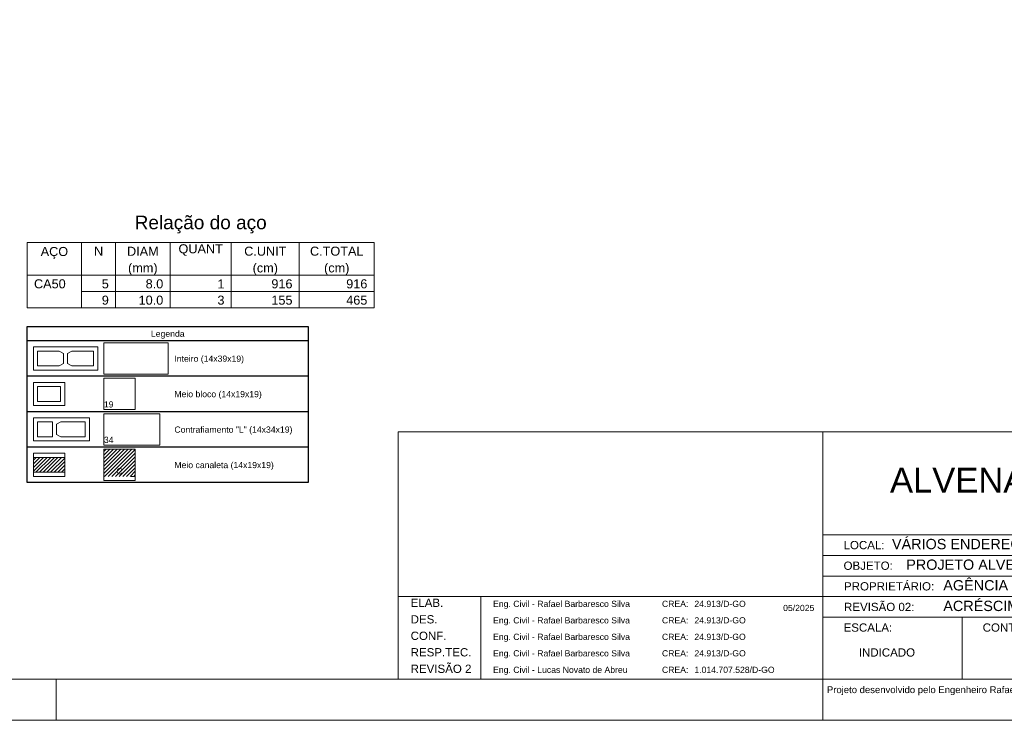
# Model space of a CAD drawing. Header units: millimetres. Extents: x 337 to 624, y -381 to -65.
# Tile 117 of 139: x 488 to 512, y -189 to -172. Entities that reach past the tile are written whole.
import ezdxf

# ---------------------------------------------------------------- set-up
doc = ezdxf.new("R2010")
doc.units = ezdxf.units.MM
doc.header["$MEASUREMENT"] = 0
doc.linetypes.add('DOT', pattern=[6.35, 0, -6.35])
doc.layers.get('0').update_dxf_attribs({"lineweight": 5})
for name, color, linetype, lineweight in [('DI-Tabelas', 7, 'Continuous', 25), ('PA-Graute', 8, 'Continuous', 0), ('PE-Contrafiamento L', 1, 'Continuous', 13), ('PE-Inteiro', 7, 'Continuous', 5), ('PE-Meio', 1, 'Continuous', 5), ('PE-Meio canaleta', 5, 'Continuous', 5), ('PRANCHA 01', 7, 'Continuous', 20), ('Relação do aço', 7, 'Continuous', 0)]:
    doc.layers.add(name, color=color, linetype=linetype, lineweight=lineweight)
doc.layers.add('PDF_Text', color=7, linetype='Continuous')
doc.styles.add('Arial', font='arial.ttf')
doc.styles.add('PDF Arial', font='arial.ttf')
pattern_1 = [(45, (383.52209, -348.635335), (-0.044194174, 0.044194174), [])]

# ---------------------------------------------------------------- blocks, each defined once
blk = doc.blocks.new('Carimbo_Rafael_2022')
at = {"color": 0}
for p, q in [((524.018, -54.927), (551.818, -54.927)), ((524.018, -60.927), (551.818, -60.927))]:
    blk.add_line(p, q, dxfattribs=at)
for p, q in [((524.018, -54.927), (524.018, -60.927)), ((524.018, -54.927), (524.018, -60.927)), ((534.318, -54.927), (534.318, -60.927)), ((534.318, -54.927), (534.318, -60.927)), ((534.318, -57.427), (551.818, -57.427)), ((534.318, -57.927), (551.818, -57.927)), ((534.318, -58.427), (551.818, -58.427)), ((524.018, -58.927), (534.318, -58.927)), ((526.018, -58.927), (526.018, -60.927)), ((534.318, -58.927), (551.818, -58.927)), ((534.318, -59.427), (551.818, -59.427)), ((537.692, -59.427), (537.692, -60.927))]:
    blk.add_line(p, q)
at = {"color": 152, "true_color": 0x0063c7, "style": 'Arial'}
for s, height, p in [('ALVENARIA ESTRUTURAL / RADIER', 0.6, (535.944, -56.402)), ('VÁRIOS ENDEREÇOS', 0.25, (535.992, -57.777)), ('PROJETO ALVENARIA ESTRUTURAL', 0.25, (536.338, -58.277)), ('AGÊNCIA GOIANA DE HABITAÇÃO - AGEHAB', 0.25, (537.237, -58.777)), ('ACRÉSCIMO DE ARMADURA NEGATIVA NAS LAJES DA COBERTURA', 0.25, (537.237, -59.277)), ('INDICADO', 0.2, (535.187, -60.381))]:
    blk.add_text(s, height=height, dxfattribs=at).set_placement(p)
at = {"style": 'Arial'}
for s, height, p in [('LOCAL:', 0.2, (534.818, -57.777)), ('OBJETO:', 0.2, (534.818, -58.277)), ('PROPRIETÁRIO:', 0.2, (534.829, -58.777)), ('ELAB.', 0.2, (524.318, -59.177)), ('Eng. Civil - Rafael Barbaresco Silva', 0.15, (526.318, -59.177)), ('CREA:', 0.15, (530.414, -59.177)), ('24.913/D-GO', 0.15, (531.2, -59.177)), ('05/2025', 0.15, (533.352, -59.277)), ('REVISÃO 02:', 0.2, (534.829, -59.277)), ('DES.', 0.2, (524.318, -59.577)), ('Eng. Civil - Rafael Barbaresco Silva', 0.15, (526.318, -59.577)), ('CREA:', 0.15, (530.414, -59.577)), ('24.913/D-GO', 0.15, (531.2, -59.577)), ('ESCALA:', 0.2, (534.818, -59.777)), ('CONTEÚDO:', 0.2, (538.192, -59.777)), ('CONF.', 0.2, (524.318, -59.977)), ('Eng. Civil - Rafael Barbaresco Silva', 0.15, (526.318, -59.977)), ('CREA:', 0.15, (530.414, -59.977)), ('24.913/D-GO', 0.15, (531.2, -59.977)), ('RESP.TEC.', 0.2, (524.318, -60.377)), ('Eng. Civil - Rafael Barbaresco Silva', 0.15, (526.318, -60.377)), ('CREA:', 0.15, (530.414, -60.377)), ('24.913/D-GO', 0.15, (531.2, -60.377)), ('REVISÃO 2', 0.2, (524.318, -60.777)), ('Eng. Civil - Lucas Novato de Abreu', 0.15, (526.318, -60.777)), ('CREA:', 0.15, (530.414, -60.777)), ('1.014.707.528/D-GO', 0.15, (531.2, -60.777))]:
    blk.add_text(s, height=height, dxfattribs=at).set_placement(p)
at = {"layer": 'PDF_Text', "insert": (534.414, -61.318), "char_height": 0.165, "attachment_point": 7, "style": 'PDF Arial'}
blk.add_mtext('Projeto desenvolvido pelo Engenheiro Rafael Barbaresco Silva, seu conteudo não pode ser copiado ou utilizado por terceiros sem autorização, conforme Lei 9.610/98.', dxfattribs=at)

msp = doc.modelspace()

# ---------------------------------------------------------------- hatches: boundary and pattern name
at = {"layer": 'PA-Graute', "linetype": 'Continuous'}
h = msp.add_hatch(dxfattribs=at)
h.set_pattern_fill('ANSI31', color=8, scale=0.5, style=0)
h.set_pattern_definition(pattern_1)
h.paths.add_polyline_path([(489.8133, -182.2692), (490.5733, -182.2692), (490.5733, -182.9292), (489.8133, -182.9292)])
h = msp.add_hatch(dxfattribs=at)
h.set_pattern_fill('ANSI31', color=8, scale=0.5, style=0)
h.set_pattern_definition(pattern_1)
h.paths.add_polyline_path([(488.1033, -182.4692), (488.8633, -182.4692), (488.8633, -182.8292), (488.1033, -182.8292)])

# ---------------------------------------------------------------- linework, layer by layer
at = {"layer": 'DI-Tabelas'}
for p, q in [((487.9533, -179.6392), (487.9533, -179.2902)), ((487.9533, -179.2902), (494.7717, -179.2902)), ((494.7717, -179.2902), (494.7717, -179.6392)), ((494.7717, -179.6392), (487.9533, -179.6392)), ((487.9533, -180.4992), (487.9533, -179.6392)), ((494.7717, -179.6392), (494.7717, -180.4992)), ((489.6633, -180.4992), (487.9533, -180.4992)), ((487.9533, -181.3592), (487.9533, -180.4992)), ((491.3733, -180.4992), (489.6633, -180.4992)), ((494.7717, -180.4992), (491.3733, -180.4992)), ((494.7717, -180.4992), (494.7717, -181.3592)), ((489.6633, -181.3592), (487.9533, -181.3592)), ((487.9533, -182.2192), (487.9533, -181.3592)), ((491.3733, -181.3592), (489.6633, -181.3592)), ((494.7717, -181.3592), (491.3733, -181.3592)), ((494.7717, -181.3592), (494.7717, -182.2192)), ((489.6633, -182.2192), (487.9533, -182.2192)), ((487.9533, -183.0792), (487.9533, -182.2192)), ((491.3733, -182.2192), (489.6633, -182.2192)), ((494.7717, -182.2192), (491.3733, -182.2192)), ((494.7717, -182.2192), (494.7717, -183.0792)), ((489.6633, -183.0792), (487.9533, -183.0792)), ((491.3733, -183.0792), (489.6633, -183.0792)), ((494.7717, -183.0792), (491.3733, -183.0792))]:
    msp.add_line(p, q, dxfattribs=at)
at = {"layer": 'PE-Contrafiamento L', "linetype": 'Continuous'}
for p, q in [((489.8133, -181.4092), (491.1733, -181.4092)), ((489.8133, -182.1692), (489.8133, -181.4092)), ((491.1733, -181.4092), (491.1733, -182.1692)), ((488.1033, -181.5092), (489.4633, -181.5092)), ((488.1033, -182.0692), (488.1033, -181.5092)), ((489.4633, -181.5092), (489.4633, -182.0692)), ((489.4633, -182.0692), (488.1033, -182.0692)), ((491.1733, -182.1692), (489.8133, -182.1692))]:
    msp.add_line(p, q, dxfattribs=at)
at = {"layer": 'PE-Contrafiamento L', "linetype": 'Continuous', "lineweight": 5}
for p, q in [((488.2033, -181.6092), (488.5633, -181.6092)), ((488.2033, -181.9692), (488.2033, -181.6092)), ((488.5633, -181.6092), (488.5633, -181.9692)), ((488.6633, -181.6652), (488.7673, -181.6092)), ((488.6633, -181.9132), (488.6633, -181.6652)), ((488.7673, -181.6092), (489.3633, -181.6092)), ((489.3633, -181.6092), (489.3633, -181.9692)), ((488.7673, -181.9692), (488.6633, -181.9132)), ((488.5633, -181.9692), (488.2033, -181.9692)), ((489.3633, -181.9692), (488.7673, -181.9692))]:
    msp.add_line(p, q, dxfattribs=at)
at = {"layer": 'PE-Inteiro', "linetype": 'Continuous'}
for p, q in [((488.1033, -179.7892), (489.6633, -179.7892)), ((488.1033, -180.3492), (488.1033, -179.7892)), ((489.6633, -179.7892), (489.6633, -180.3492)), ((489.8133, -179.6892), (491.3733, -179.6892)), ((489.8133, -180.4492), (489.8133, -179.6892)), ((491.3733, -179.6892), (491.3733, -180.4492)), ((489.6633, -180.3492), (488.1033, -180.3492)), ((491.3733, -180.4492), (489.8133, -180.4492))]:
    msp.add_line(p, q, dxfattribs=at)
at = {"layer": 'PE-Inteiro', "linetype": 'Continuous', "lineweight": 5}
for p, q in [((488.2033, -179.8892), (488.7293, -179.8892)), ((488.2033, -180.2492), (488.2033, -179.8892)), ((488.7293, -179.8892), (488.8333, -179.9452)), ((488.8333, -179.9452), (488.8333, -180.1932)), ((488.9333, -179.9452), (489.0373, -179.8892)), ((488.9333, -180.1932), (488.9333, -179.9452)), ((489.0373, -179.8892), (489.5633, -179.8892)), ((489.5633, -179.8892), (489.5633, -180.2492)), ((488.7293, -180.2492), (488.2033, -180.2492)), ((488.8333, -180.1932), (488.7293, -180.2492)), ((489.0373, -180.2492), (488.9333, -180.1932)), ((489.5633, -180.2492), (489.0373, -180.2492))]:
    msp.add_line(p, q, dxfattribs=at)
at = {"layer": 'PE-Meio', "linetype": 'Continuous'}
for p, q in [((488.1033, -180.6492), (488.8633, -180.6492)), ((488.1033, -181.2092), (488.1033, -180.6492)), ((488.8633, -180.6492), (488.8633, -181.2092)), ((489.8133, -180.5492), (490.5733, -180.5492)), ((489.8133, -181.3092), (489.8133, -180.5492)), ((490.5733, -180.5492), (490.5733, -181.3092)), ((488.8633, -181.2092), (488.1033, -181.2092)), ((490.5733, -181.3092), (489.8133, -181.3092))]:
    msp.add_line(p, q, dxfattribs=at)
at = {"layer": 'PE-Meio', "linetype": 'Continuous', "lineweight": 5}
for p, q in [((488.2033, -180.7492), (488.7633, -180.7492)), ((488.2033, -181.1092), (488.2033, -180.7492)), ((488.7633, -180.7492), (488.7633, -181.1092)), ((488.7633, -181.1092), (488.2033, -181.1092))]:
    msp.add_line(p, q, dxfattribs=at)
at = {"layer": 'PE-Meio canaleta', "linetype": 'Continuous'}
for p, q in [((488.1033, -182.3692), (488.8633, -182.3692)), ((488.1033, -182.9292), (488.1033, -182.3692)), ((488.8633, -182.3692), (488.8633, -182.9292)), ((489.8133, -182.2692), (490.5733, -182.2692)), ((489.8133, -183.0292), (489.8133, -182.2692)), ((490.5733, -182.2692), (490.5733, -183.0292)), ((488.8633, -182.9292), (488.1033, -182.9292)), ((490.5733, -183.0292), (489.8133, -183.0292))]:
    msp.add_line(p, q, dxfattribs=at)
at = {"layer": 'PE-Meio canaleta', "color": 5, "linetype": 'DOT', "lineweight": 5}
for p, q in [((489.8133, -182.2692), (490.5733, -182.2692)), ((489.8133, -182.9292), (489.8133, -182.2692)), ((490.5733, -182.2692), (490.5733, -182.9292)), ((490.5733, -182.9292), (489.8133, -182.9292))]:
    msp.add_line(p, q, dxfattribs=at)
at = {"layer": 'PE-Meio canaleta', "linetype": 'Continuous', "lineweight": 5}
for p, q in [((488.1033, -182.4692), (488.8633, -182.4692)), ((488.1033, -182.8292), (488.1033, -182.4692)), ((488.8633, -182.4692), (488.8633, -182.8292)), ((488.8633, -182.8292), (488.1033, -182.8292))]:
    msp.add_line(p, q, dxfattribs=at)
at = {"layer": 'PRANCHA 01'}
for points in [[(441.653, -188.8442), (525.753, -188.8442), (525.753, -129.4442), (441.653, -129.4442), (441.653, -188.8442)], [(488.653, -187.8442), (488.653, -188.8442)], [(507.253, -187.8442), (507.253, -188.8442)], [(507.253, -187.8442), (507.253, -188.8442)]]:
    msp.add_lwpolyline(points, dxfattribs=at)
msp.add_lwpolyline([(444.153, -187.8442), (524.753, -187.8442), (524.753, -130.4442), (444.153, -130.4442)], close=True, dxfattribs=at)
at = {"layer": 'Relação do aço'}
for p, q in [((487.9533, -177.2562), (496.3683, -177.2562)), ((487.9533, -177.2562), (487.9533, -178.0482)), ((489.2733, -177.2562), (489.2733, -178.0482)), ((490.0983, -177.2562), (490.0983, -178.0482)), ((491.4183, -177.2562), (491.4183, -178.0482)), ((492.9033, -177.2562), (492.9033, -178.0482)), ((494.5533, -177.2562), (494.5533, -178.0482)), ((496.3683, -177.2562), (496.3683, -178.0482)), ((487.9533, -178.0482), (496.3683, -178.0482)), ((487.9533, -178.0482), (496.3683, -178.0482)), ((487.9533, -178.0482), (487.9533, -178.8402)), ((489.2733, -178.0482), (489.2733, -178.8402)), ((490.0983, -178.0482), (490.0983, -178.8402)), ((491.4183, -178.0482), (491.4183, -178.8402)), ((492.9033, -178.0482), (492.9033, -178.8402)), ((494.5533, -178.0482), (494.5533, -178.8402)), ((496.3683, -178.0482), (496.3683, -178.8402)), ((489.2733, -178.4442), (496.3683, -178.4442)), ((487.9533, -178.8402), (496.3683, -178.8402))]:
    msp.add_line(p, q, dxfattribs=at)

# ---------------------------------------------------------------- block references
msp.add_blockref('Carimbo_Rafael_2022', (-27.0649, -126.9176))

# ---------------------------------------------------------------- texts
at = {"layer": 'DI-Tabelas', "char_height": 0.15, "line_spacing_factor": 0.6, "style": 'Arial'}
for s, insert, width, attachment_point in [('Legenda', (491.3625, -179.5892), 1.631021, 8), ('Inteiro (14x39x19)', (491.5233, -180.1937), 3.377058, 7), ('Meio bloco (14x19x19)', (491.5233, -181.0537), 4.239101, 7), ('Contrafiamento "L" (14x34x19)', (491.5233, -181.9137), 5.724466, 7), ('Meio canaleta (14x19x19)', (491.5233, -182.7737), 4.821494, 7)]:
    msp.add_mtext(s, dxfattribs=dict(at, insert=insert, width=width, attachment_point=attachment_point))
at = {"layer": 'PE-Contrafiamento L', "insert": (489.8137, -182.1197), "char_height": 0.15, "width": 0.466006, "attachment_point": 7, "line_spacing_factor": 0.6, "style": 'Arial'}
msp.add_mtext('34', dxfattribs=at)
at = {"layer": 'PE-Meio', "insert": (489.8137, -181.2597), "char_height": 0.15, "width": 0.466006, "attachment_point": 7, "line_spacing_factor": 0.6, "style": 'Arial'}
msp.add_mtext('19', dxfattribs=at)
at = {"layer": 'PE-Meio canaleta', "insert": (490.1933, -182.8797), "char_height": 0.15, "width": 0.302744, "attachment_point": 8, "line_spacing_factor": 0.6, "style": 'Arial'}
msp.add_mtext('C', dxfattribs=at)
at = {"layer": 'Relação do aço', "line_spacing_factor": 0.9, "style": 'Arial'}
for s, insert, char_height, width, attachment_point in [('Relação do aço', (492.1608, -177.0362), 0.33, 6.406326, 8), ('AÇO', (488.6133, -177.6522), 0.22, 1.332409, 8), ('N', (489.6858, -177.5796), 0.22, 0.444024, 8), ('DIAM', (490.7583, -177.5796), 0.22, 1.536982, 8), ('QUANT', (492.1608, -177.5796), 0.22, 2.152043, 8), ('C.UNIT', (493.7283, -177.5796), 0.22, 2.049085, 8), ('C.TOTAL', (495.4608, -177.5796), 0.22, 2.596067, 8), ('(mm)', (490.7583, -178.0482), 0.22, 1.433354, 8), ('(cm)', (493.7283, -178.0482), 0.22, 1.22878, 8), ('(cm)', (495.4608, -178.0482), 0.22, 1.22878, 8), ('CA50', (488.1183, -178.3716), 0.22, 1.537652, 7), ('5', (489.9333, -178.3716), 0.22, 0.341738, 9), ('8.0', (491.2533, -178.3716), 0.22, 0.854177, 9), ('1', (492.7383, -178.3716), 0.22, 0.341738, 9), ('916', (494.3883, -178.3716), 0.22, 1.025213, 9), ('916', (496.2033, -178.3716), 0.22, 1.025213, 9), ('9', (489.9333, -178.7676), 0.22, 0.341738, 9), ('10.0', (491.2533, -178.7676), 0.22, 1.195915, 9), ('3', (492.7383, -178.7676), 0.22, 0.341738, 9), ('155', (494.3883, -178.7676), 0.22, 1.025213, 9), ('465', (496.2033, -178.7676), 0.22, 1.025213, 9)]:
    msp.add_mtext(s, dxfattribs=dict(at, insert=insert, char_height=char_height, width=width, attachment_point=attachment_point))

doc.saveas('drawing.dxf')
